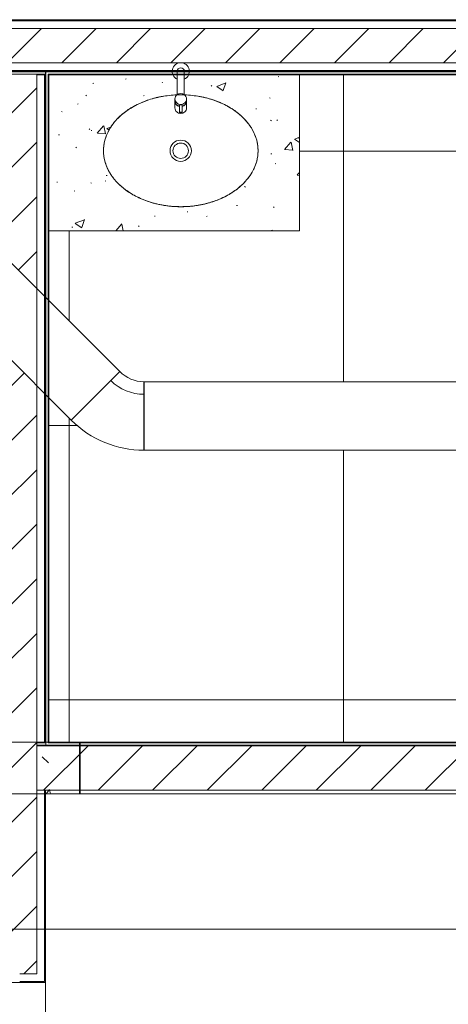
# Model space of a CAD drawing. Header units: metres. Extents: x 3 to 42.2, y -72.9 to -48.7.
# Tile 31 of 189: x 37.7 to 38.9, y -66.6 to -63.7. Entities that reach past the tile are written whole.
import ezdxf

# ---------------------------------------------------------------- set-up
doc = ezdxf.new("R2010")
doc.units = ezdxf.units.M
for name, color, linetype, lineweight in [('A-COLS', 7, 'Continuous', 18), ('A-FLOR', 7, 'Continuous', 18), ('A-FLOR-PATT', 7, 'Continuous', 18), ('A-WALL', 7, 'Continuous', 18), ('A-WALL-PATT', 7, 'Continuous', 18), ('DUTOS', 7, 'Continuous', 18), ('G-ANNO-SYMB', 7, 'Continuous', 9), ('I-WALL', 7, 'Continuous', 18), ('M-HVAC-DUCT', 7, 'Continuous', 18), ('P-SANR-FIXT', 7, 'Continuous', 18), ('Q-CASE', 7, 'Continuous', 18), ('S-BEAM', 7, 'Continuous', 18), ('S-COLS', 7, 'Continuous', 18)]:
    doc.layers.add(name, color=color, linetype=linetype, lineweight=lineweight)
pattern_1 = [(50, (21.555, -62.929), (0.546555, -0.047815), [0.05715, -0.62865]), (355, (21.555, -62.929), (-0.105728, 0.573166), [0.04572, -0.50292]), (100.451, (21.601, -62.933), (0.440828, 0.525349), [0.04857, -0.53427]), (46.184, (21.555, -62.776), (0.813237, -0.12613), [0.08573, -0.94298]), (96.636, (21.623, -62.787), (0.712212, 0.742287), [0.07286, -0.80141]), (351.184, (21.555, -62.776), (0.712217, 0.742274), [0.06858, -0.75438]), (21, (21.631, -62.814), (0.454846, -0.306795), [0.05715, -0.62865]), (326, (21.631, -62.814), (0.185405, 0.55256), [0.04572, -0.50292]), (71.451, (21.669, -62.84), (0.640251, 0.245763), [0.04857, -0.53427]), (37.5, (21.555, -62.929), (0.009261, 0.2536672), [0.02515, -0.47168, 0.02515, -0.48539, -0.50482]), (37.5, (21.555, -62.929), (0.009261, 0.2536672), [-1.007, 0.02515, -0.47968]), (7.5, (21.555, -62.929), (0.200456, 0.300546), [0.02515, -0.26594, 0.02515, -0.46025, -0.1924]), (7.5, (21.555, -62.929), (0.200456, 0.300546), [-0.77648, 0.02515, -0.16726]), (327.5, (21.385, -62.929), (0.4067682, -0.0171882), [0.02515, -0.16535, 0.02515, -0.56921, -0.78867]), (327.5, (21.385, -62.929), (0.4067682, -0.0171882), [-0.78486, 0.02515, -0.76352]), (317.5, (21.309, -62.929), (0.444383, 0.0762794), [0.02515, -0.2225, 0.02515, -0.36957, -0.56007]), (317.5, (21.309, -62.929), (0.444383, 0.0762794), [-0.64237, 0.02515, -0.53492])]
pattern_2 = [(45, (21.555, -62.929), (-0.0795495, 0.0795495), [])]
pattern_3 = [(45, (21.555, -62.929), (-0.0795495, 0.0795495), []), (135, (21.555, -62.929), (-0.0795495, -0.0795495), [])]

# ---------------------------------------------------------------- blocks, each defined once
blk = doc.blocks.new('Deca_Torneira  Link_1197_C_LNK_Mesa Bica Baixa - 1197_C_LNK_Cromado CR10-V70-1PAV')
at = {"layer": 'P-SANR-FIXT'}
for p, q in [((-0.0103, 0), (-0.0103, -0.0227)), ((-0.0103, 0), (-0.0103, -0.0227)), ((-0.0103, -0.0227), (-0.0103, -0.0683)), ((-0.0103, -0.0227), (-0.0103, -0.0683)), ((0.0103, -0.0227), (0.0103, 0)), ((0.0103, -0.0227), (0.0103, 0)), ((0.0103, -0.0683), (0.0103, -0.0227)), ((0.0103, -0.0683), (0.0103, -0.0227)), ((-0.017, -0.0805), (-0.017, -0.1069)), ((-0.017, -0.0805), (-0.017, -0.1069)), ((0.017, -0.1069), (0.017, -0.0805)), ((0.017, -0.1069), (0.017, -0.0805)), ((-0.0039, -0.099), (-0.0039, -0.1203)), ((-0.0039, -0.099), (-0.0039, -0.1203)), ((0.0039, -0.099), (0.0039, -0.1203)), ((0.0039, -0.1203), (0.0039, -0.099)), ((0.0039, -0.099), (0.0039, -0.1203)), ((0.0039, -0.1203), (0.0039, -0.099))]:
    blk.add_line(p, q, dxfattribs=at)
for centre, radius, start, end in [((0, 0), 0.025, 294.3934, 245.6066), ((0, 0), 0.025, 294.3934, 245.6066), ((0, 0), 0.0103, 0, 180), ((0, 0), 0.0103, 0, 180), ((-0.0011, -0.0813), 0.0159, 125.3319, 177.3319), ((-0.0011, -0.0813), 0.0159, 125.3319, 177.3319), ((-0.0006, -0.0802), 0.0164, 182.1269, 272.1907), ((-0.0006, -0.0802), 0.0164, 182.1269, 272.1907), ((0, -0.0833), 0.0182, 55.3766, 124.6234), ((0, -0.0833), 0.0182, 55.3766, 124.6234), ((0.0006, -0.0802), 0.0164, 267.8093, 357.8731), ((0.0006, -0.0802), 0.0164, 267.8093, 357.8731), ((0.0011, -0.0813), 0.0159, 2.6681, 54.6681), ((0.0011, -0.0813), 0.0159, 2.6681, 54.6681), ((-0.0008, -0.0861), 0.0162, 182.1358, 258.6643), ((-0.0008, -0.0861), 0.0162, 182.1358, 258.6643), ((-0.001, -0.0867), 0.016, 181.4317, 259.3684), ((-0.001, -0.0867), 0.016, 181.4317, 259.3684), ((-0.0008, -0.1065), 0.0162, 181.5617, 272.8763), ((-0.0008, -0.1065), 0.0162, 181.5617, 272.8763), ((-0.0027, -0.0996), 0.00138, 113.8092, 156.1908), ((-0.0027, -0.0996), 0.00138, 113.8092, 156.1908), ((-0.0001, -0.1124), 0.0145, 89.5697, 102.4946), ((-0.0001, -0.1124), 0.0145, 89.5697, 102.4946), ((0.0001, -0.1124), 0.0145, 77.5054, 90.4303), ((0.0001, -0.1124), 0.0145, 77.5054, 90.4303), ((0.0008, -0.1065), 0.0162, 267.1237, 358.4383), ((0.0008, -0.1065), 0.0162, 267.1237, 358.4383), ((0.0027, -0.0996), 0.00138, 23.8092, 66.1908), ((0.0027, -0.0996), 0.00138, 23.8092, 66.1908), ((0.0008, -0.0861), 0.0162, 281.3357, 357.8642), ((0.0008, -0.0861), 0.0162, 281.3357, 357.8642), ((0.001, -0.0867), 0.016, 280.6316, 358.5683), ((0.001, -0.0867), 0.016, 280.6316, 358.5683), ((-0.0029, -0.1205), 0.0011, 113.4708, 168.5292), ((-0.0029, -0.1205), 0.0011, 113.4708, 168.5292), ((-0.0027, -0.1199), 0.00128, 195.8533, 238.1467), ((-0.0027, -0.1199), 0.00128, 195.8533, 238.1467), ((-0.0003, -0.1151), 0.00669, 242.7222, 272.7549), ((-0.0003, -0.1151), 0.00669, 242.7222, 272.7549), ((0.0001, -0.1273), 0.0085, 90.5292, 113.4708), ((0.0001, -0.1273), 0.0085, 90.5292, 113.4708), ((-0.0001, -0.1273), 0.0085, 66.5292, 89.4708), ((-0.0001, -0.1273), 0.0085, 66.5292, 89.4708), ((0.0003, -0.1151), 0.00669, 267.2451, 297.2778), ((0.0003, -0.1151), 0.00669, 267.2451, 297.2778), ((0.0029, -0.1205), 0.0011, 11.4708, 66.5292), ((0.0029, -0.1205), 0.0011, 11.4708, 66.5292), ((0.0027, -0.1199), 0.00128, 301.8533, 344.1467), ((0.0027, -0.1199), 0.00128, 301.8533, 344.1467)]:
    blk.add_arc(centre, radius, start, end, dxfattribs=at)
blk = doc.blocks.new('Cuba Oval de Embutir - L_37_17_Branco Gelo GE17-V71-1PAV')
at = {"layer": 'P-SANR-FIXT'}
for radius in [0.031, 0.031, 0.0225, 0.0225]:
    blk.add_circle((0.0002, 0), radius, dxfattribs=at)
for points, knots in [([(0.2255, 0), (0.2254, 0.0058), (0.2246, 0.0172), (0.2209, 0.034), (0.2158, 0.0478), (0.2106, 0.0586), (0.2061, 0.0664), (0.201, 0.0741), (0.1953, 0.0817), (0.1891, 0.089), (0.1825, 0.096), (0.1753, 0.1027), (0.1676, 0.1093), (0.1595, 0.1155), (0.1509, 0.1214), (0.142, 0.1269), (0.1326, 0.1321), (0.1228, 0.137), (0.1128, 0.1414), (0.1024, 0.1455), (0.0917, 0.1492), (0.0808, 0.1525), (0.0697, 0.1553), (0.0584, 0.1577), (0.0469, 0.1597), (0.0352, 0.1613), (0.0236, 0.1624), (0.0119, 0.1631), (0, 0.1633), (-0.0119, 0.1631), (-0.0231, 0.1624), (-0.0338, 0.1615), (-0.0474, 0.1597), (-0.0608, 0.1573), (-0.0739, 0.1543), (-0.0868, 0.1508), (-0.1026, 0.1456), (-0.1204, 0.1383), (-0.1346, 0.1311), (-0.1454, 0.1248), (-0.1556, 0.1183), (-0.1678, 0.1094), (-0.1787, 0.0997), (-0.1867, 0.0916), (-0.1941, 0.0832), (-0.2025, 0.0722), (-0.2107, 0.0586), (-0.2173, 0.0443), (-0.222, 0.0298), (-0.2248, 0.0151), (-0.2254, 0.0051), (-0.2255, 0)], [0, 0, 0, 0, 0.033333, 0.066667, 0.1, 0.116667, 0.133333, 0.15, 0.166667, 0.183333, 0.2, 0.216667, 0.233333, 0.25, 0.266667, 0.283333, 0.3, 0.316667, 0.333333, 0.35, 0.366667, 0.383333, 0.4, 0.416667, 0.433333, 0.45, 0.466667, 0.483333, 0.5, 0.516667, 0.533333, 0.547917, 0.5625, 0.591667, 0.60625, 0.620833, 0.65, 0.679167, 0.708333, 0.722917, 0.7375, 0.766667, 0.795833, 0.810417, 0.825, 0.854167, 0.883333, 0.9125, 0.941667, 0.970833, 1, 1, 1, 1]), ([(0.2255, 0), (0.2254, 0.0058), (0.2246, 0.0172), (0.2209, 0.034), (0.2158, 0.0478), (0.2106, 0.0586), (0.2061, 0.0664), (0.201, 0.0741), (0.1953, 0.0817), (0.1891, 0.089), (0.1825, 0.096), (0.1753, 0.1027), (0.1676, 0.1093), (0.1595, 0.1155), (0.1509, 0.1214), (0.142, 0.1269), (0.1326, 0.1321), (0.1228, 0.137), (0.1128, 0.1414), (0.1024, 0.1455), (0.0917, 0.1492), (0.0808, 0.1525), (0.0697, 0.1553), (0.0584, 0.1577), (0.0469, 0.1597), (0.0352, 0.1613), (0.0236, 0.1624), (0.0119, 0.1631), (0, 0.1633), (-0.0119, 0.1631), (-0.0231, 0.1624), (-0.0338, 0.1615), (-0.0474, 0.1597), (-0.0608, 0.1573), (-0.0739, 0.1543), (-0.0868, 0.1508), (-0.1026, 0.1456), (-0.1204, 0.1383), (-0.1346, 0.1311), (-0.1454, 0.1248), (-0.1556, 0.1183), (-0.1678, 0.1094), (-0.1787, 0.0997), (-0.1867, 0.0916), (-0.1941, 0.0832), (-0.2025, 0.0722), (-0.2107, 0.0586), (-0.2173, 0.0443), (-0.222, 0.0298), (-0.2248, 0.0151), (-0.2254, 0.0051), (-0.2255, 0)], [0, 0, 0, 0, 0.033333, 0.066667, 0.1, 0.116667, 0.133333, 0.15, 0.166667, 0.183333, 0.2, 0.216667, 0.233333, 0.25, 0.266667, 0.283333, 0.3, 0.316667, 0.333333, 0.35, 0.366667, 0.383333, 0.4, 0.416667, 0.433333, 0.45, 0.466667, 0.483333, 0.5, 0.516667, 0.533333, 0.547917, 0.5625, 0.591667, 0.60625, 0.620833, 0.65, 0.679167, 0.708333, 0.722917, 0.7375, 0.766667, 0.795833, 0.810417, 0.825, 0.854167, 0.883333, 0.9125, 0.941667, 0.970833, 1, 1, 1, 1]), ([(-0.2255, 0), (-0.2254, -0.0058), (-0.2246, -0.0172), (-0.2209, -0.034), (-0.2158, -0.0478), (-0.2106, -0.0586), (-0.2061, -0.0664), (-0.201, -0.0741), (-0.1953, -0.0817), (-0.1891, -0.089), (-0.1825, -0.096), (-0.1753, -0.1027), (-0.1676, -0.1093), (-0.1595, -0.1155), (-0.1509, -0.1214), (-0.142, -0.1269), (-0.1326, -0.1321), (-0.1228, -0.137), (-0.1128, -0.1414), (-0.1024, -0.1455), (-0.0917, -0.1492), (-0.0808, -0.1525), (-0.0697, -0.1553), (-0.0593, -0.1575), (-0.0526, -0.1587), (-0.0497, -0.1592)], [0, 0, 0, 0, 0.0333333, 0.0666667, 0.1, 0.1166667, 0.1333333, 0.15, 0.1666667, 0.1833333, 0.2, 0.2166667, 0.2333333, 0.25, 0.2666667, 0.2833333, 0.3, 0.3166667, 0.3333333, 0.35, 0.3666667, 0.3833333, 0.4, 0.4166667, 0.4292437, 0.4292437, 0.4292437, 0.4292437]), ([(-0.2255, 0), (-0.2254, -0.0058), (-0.2246, -0.0172), (-0.2209, -0.034), (-0.2158, -0.0478), (-0.2106, -0.0586), (-0.2061, -0.0664), (-0.201, -0.0741), (-0.1953, -0.0817), (-0.1891, -0.089), (-0.1825, -0.096), (-0.1753, -0.1027), (-0.1676, -0.1093), (-0.1595, -0.1155), (-0.1509, -0.1214), (-0.142, -0.1269), (-0.1326, -0.1321), (-0.1228, -0.137), (-0.1128, -0.1414), (-0.1024, -0.1455), (-0.0917, -0.1492), (-0.0808, -0.1525), (-0.0697, -0.1553), (-0.0608, -0.1572), (-0.0556, -0.1582), (-0.0542, -0.1585)], [0, 0, 0, 0, 0.0333333, 0.0666667, 0.1, 0.1166667, 0.1333333, 0.15, 0.1666667, 0.1833333, 0.2, 0.2166667, 0.2333333, 0.25, 0.2666667, 0.2833333, 0.3, 0.3166667, 0.3333333, 0.35, 0.3666667, 0.3833333, 0.4, 0.4166667, 0.4227891, 0.4227891, 0.4227891, 0.4227891]), ([(0.0497, -0.1592), (0.0545, -0.1584), (0.0627, -0.1569), (0.0739, -0.1543), (0.0868, -0.1508), (0.1026, -0.1456), (0.1204, -0.1383), (0.1346, -0.1311), (0.1454, -0.1248), (0.1556, -0.1183), (0.1678, -0.1094), (0.1787, -0.0997), (0.1867, -0.0916), (0.1941, -0.0832), (0.2025, -0.0722), (0.2107, -0.0586), (0.2173, -0.0443), (0.222, -0.0298), (0.2248, -0.0151), (0.2254, -0.0051), (0.2255, 0)], [0.5707563, 0.5707563, 0.5707563, 0.5707563, 0.5916667, 0.60625, 0.6208333, 0.65, 0.6791667, 0.7083333, 0.7229167, 0.7375, 0.7666667, 0.7958333, 0.8104167, 0.825, 0.8541667, 0.8833333, 0.9125, 0.9416667, 0.9708333, 1, 1, 1, 1]), ([(0.0542, -0.1585), (0.0575, -0.1579), (0.0641, -0.1566), (0.0739, -0.1543), (0.0868, -0.1508), (0.1026, -0.1456), (0.1204, -0.1383), (0.1346, -0.1311), (0.1454, -0.1248), (0.1556, -0.1183), (0.1678, -0.1094), (0.1787, -0.0997), (0.1867, -0.0916), (0.1941, -0.0832), (0.2025, -0.0722), (0.2107, -0.0586), (0.2173, -0.0443), (0.222, -0.0298), (0.2248, -0.0151), (0.2254, -0.0051), (0.2255, 0)], [0.5772109, 0.5772109, 0.5772109, 0.5772109, 0.5916667, 0.60625, 0.6208333, 0.65, 0.6791667, 0.7083333, 0.7229167, 0.7375, 0.7666667, 0.7958333, 0.8104167, 0.825, 0.8541667, 0.8833333, 0.9125, 0.9416667, 0.9708333, 1, 1, 1, 1])]:
    blk.add_open_spline(points, degree=3, knots=knots, dxfattribs=at)
blk = doc.blocks.new('4 GRE - ESCOLA DE CINEMA E AUDIOVISUAL CINE REX R07_rvt-1-1PAV')
at = {"layer": 'A-FLOR-PATT', "true_color": 0xcbcbcb}
h = blk.add_hatch(dxfattribs=at)
h.set_pattern_fill('FP_25', color=9, style=0, pattern_type=2)
h.set_pattern_definition([(0, (38.616, -64.93), (0, 0.8), []), (90, (38.616, -64.93), (-0.8, 5e-17), [])])
h.paths.add_polyline_path([(37.7573, -65.8531), (40.0473, -65.8531), (40.0473, -63.9554), (39.8685, -63.9554), (39.8685, -63.9539), (39.867, -63.9539), (39.867, -63.9554), (39.86, -63.9554), (39.86, -63.9539), (39.8585, -63.9539), (39.8585, -63.9064), (38.4887, -63.9064), (38.4887, -64.3618), (37.7573, -64.3618), (37.7573, -64.5652), (37.9666, -64.7739), (37.985, -64.7881), (38.0091, -64.7981), (38.035, -64.8015), (39.6172, -64.8015), (39.6172, -65.0015), (38.035, -65.0015), (37.9765, -64.9957), (37.9202, -64.9786), (37.8683, -64.9509), (37.8229, -64.9136), (37.7573, -64.8481), (37.7573, -65.7587)])
h.paths.add_polyline_path([(39.9362, -65.4443), (39.9243, -65.443), (39.9131, -65.4391), (39.9029, -65.4327), (39.8944, -65.4244), (39.888, -65.4143), (39.884, -65.4031), (39.8814, -65.3885), (39.6906, -65.4291), (39.6662, -65.4328), (39.6018, -65.4345), (39.5379, -65.4255), (39.4764, -65.4061), (39.4613, -65.3971), (39.448, -65.3855), (39.4366, -65.3718), (39.4303, -65.3656), (39.4125, -65.3361), (39.4025, -65.3032), (39.3988, -65.2752), (39.3974, -65.2469), (39.4002, -65.2085), (39.4025, -65.1907), (39.4125, -65.1578), (39.4303, -65.1283), (39.4595, -65.0993), (39.4764, -65.0889), (39.4892, -65.0848), (39.5236, -65.0728), (39.5646, -65.065), (39.5723, -65.0646), (39.6018, -65.0605), (39.6662, -65.0622), (39.6846, -65.0645), (39.6926, -65.065), (39.8404, -65.0976), (39.8815, -65.1065), (39.8848, -65.0886), (39.8903, -65.0759), (39.8991, -65.0648), (39.9099, -65.0567), (39.9227, -65.0515), (39.9364, -65.0498), (40.0026, -65.0498), (40.0116, -65.051), (40.02, -65.0544), (40.0272, -65.0599), (40.0327, -65.0671), (40.0362, -65.0755), (40.0373, -65.0845), (40.0373, -65.4095), (40.0362, -65.4185), (40.0327, -65.4269), (40.0272, -65.4341), (40.02, -65.4396), (40.0116, -65.4431), (40.0026, -65.4443), (39.9928, -65.4443)])
h.paths.add_polyline_path([(38.3491, -64.1927), (38.3494, -64.1923), (38.3493, -64.1923)])
h.paths.add_polyline_path([(38.363, -64.1611), (38.3632, -64.1607), (38.3631, -64.1607)])
h.paths.add_polyline_path([(39.8685, -63.9469), (39.8685, -63.9454), (39.867, -63.9469)])
h.paths.add_polyline_path([(39.8585, -63.9064), (39.86, -63.9064), (39.86, -63.9049)])
h.paths.add_polyline_path([(39.8685, -63.9064), (39.867, -63.9049), (39.867, -63.9064)])
at = {"layer": 'A-WALL-PATT', "true_color": 0xeaeaea}
h = blk.add_hatch(dxfattribs=at)
h.set_pattern_fill('FP_21', color=254, style=0, pattern_type=2)
h.set_pattern_definition([(0, (21.555, -62.929), (0.381, 0.381), [0.1905, -0.5715]), (45, (21.65, -62.929), (-1.90495, 1.90495), []), (90, (21.65, -63.024), (-0.381, 0.381), [0.1905, -0.5715])])
h.paths.add_polyline_path([(39.8685, -63.7464), (39.8685, -63.7454), (36.1888, -63.7449), (36.1888, -63.7414), (36.1873, -63.7414), (36.1873, -63.7464), (39.6846, -63.7464)])
h.paths.add_polyline_path([(35.2873, -63.7464), (35.2873, -63.7414), (35.2858, -63.7414), (35.2858, -63.7449), (35.1671, -63.7449), (35.1671, -63.7464), (35.2154, -63.7464)])
at = {"layer": 'A-WALL-PATT', "true_color": 0xd4d4d4}
h = blk.add_hatch(dxfattribs=at)
h.set_pattern_fill('FP_1', color=254, style=0, pattern_type=2)
h.set_pattern_definition(pattern_1)
h.paths.add_polyline_path([(36.1898, -63.8214), (36.1898, -63.7489), (39.8685, -63.7489), (39.8685, -63.7464), (36.1873, -63.7464), (36.1873, -63.8214)])
h.paths.add_polyline_path([(35.2848, -63.8214), (35.2873, -63.8214), (35.2873, -63.7464), (35.1671, -63.7464), (35.1671, -63.7489), (35.2848, -63.7489)])
h = blk.add_hatch(dxfattribs=at)
h.set_pattern_fill('FP_2', color=254, style=0, pattern_type=2)
h.set_pattern_definition(pattern_2)
h.paths.add_polyline_path([(39.6846, -63.8714), (39.8685, -63.8714), (39.8685, -63.7714), (36.2123, -63.7714), (36.2123, -63.8714), (39.0682, -63.8714)])
h.paths.add_polyline_path([(35.2154, -63.8714), (35.2623, -63.8714), (35.2623, -63.7714), (35.1421, -63.7714), (35.1421, -63.8714), (35.1671, -63.8714)])
h = blk.add_hatch(dxfattribs=at)
h.set_pattern_fill('FP_1', color=254, style=0, pattern_type=2)
h.set_pattern_definition(pattern_1)
h.paths.add_polyline_path([(39.8685, -63.8964), (39.8685, -63.8939), (38.1671, -63.8939), (38.1672, -63.8964), (39.6846, -63.8964)])
h.paths.add_polyline_path([(37.6812, -63.8964), (38.1176, -63.8959), (38.1175, -63.8939), (37.5958, -63.8939), (37.5958, -63.8964), (37.5973, -63.8964)])
h.paths.add_polyline_path([(37.527, -63.8964), (37.5873, -63.8964), (37.5873, -63.8939), (36.1898, -63.8939), (36.1898, -63.8214), (36.1873, -63.8214), (36.1873, -63.8964), (37.2188, -63.8964)])
h.paths.add_polyline_path([(35.2873, -63.8964), (35.2873, -63.8214), (35.2848, -63.8214), (35.2848, -63.8939), (35.1671, -63.8939), (35.1671, -63.8964), (35.2154, -63.8964)])
at = {"layer": 'A-WALL-PATT', "true_color": 0xaaaaaa}
h = blk.add_hatch(dxfattribs=at)
h.set_pattern_fill('FP_24', color=253, style=0, pattern_type=2)
h.set_pattern_definition(pattern_3)
h.paths.add_polyline_path([(39.6846, -63.8979), (39.8685, -63.8979), (39.8685, -63.8964), (38.1671, -63.8964), (38.1672, -63.8979), (39.0682, -63.8979)])
h.paths.add_polyline_path([(37.7473, -63.8979), (37.7473, -63.8964), (37.5998, -63.8964), (37.5998, -63.8979), (37.6812, -63.8979)])
h.paths.add_polyline_path([(37.7488, -63.8979), (38.1175, -63.8977), (38.1175, -63.8964), (37.7488, -63.8964)])
at = {"layer": 'A-WALL-PATT', "true_color": 0xd4d4d4}
h = blk.add_hatch(dxfattribs=at)
h.set_pattern_fill('FP_2', color=254, style=0, pattern_type=2)
h.set_pattern_definition(pattern_2)
h.paths.add_polyline_path([(37.6812, -68.2178), (37.7223, -68.2178), (37.7223, -68.1928), (37.6223, -68.1928), (37.6223, -68.2178)])
h.paths.add_polyline_path([(37.6223, -68.1913), (37.7223, -68.1913), (37.7223, -67.678), (37.6223, -67.678), (37.6223, -68.1843)])
h.paths.add_polyline_path([(37.6723, -66.528), (37.7223, -66.528), (37.7223, -64.8131), (37.6223, -64.7131), (37.6223, -66.528)])
h.paths.add_polyline_path([(37.7223, -64.5302), (37.7223, -63.9049), (37.6223, -63.9049), (37.6223, -64.4302), (37.6508, -64.4587)])
h = blk.add_hatch(dxfattribs=at)
h.set_pattern_fill('FP_1', color=254, style=0, pattern_type=2)
h.set_pattern_definition(pattern_1)
h.paths.add_polyline_path([(37.7448, -68.1928), (37.7473, -68.1928), (37.7473, -67.653), (37.6723, -67.653), (37.6723, -67.6555), (37.7448, -67.6555), (37.7448, -68.1913)])
h.paths.add_polyline_path([(37.7473, -66.553), (37.7473, -65.9931), (37.7448, -65.9931), (37.7448, -66.5505), (37.6723, -66.5505), (37.6723, -66.553)])
h.paths.add_polyline_path([(37.7473, -65.8531), (37.7473, -64.8381), (37.7448, -64.8356), (37.7448, -65.8531)])
h.paths.add_polyline_path([(37.7473, -64.5552), (37.7473, -63.9064), (37.7448, -63.9064), (37.7457, -64.5536)])
at = {"layer": 'A-WALL-PATT', "true_color": 0xaaaaaa}
h = blk.add_hatch(dxfattribs=at)
h.set_pattern_fill('FP_24', color=253, style=0, pattern_type=2)
h.set_pattern_definition(pattern_3)
h.paths.add_polyline_path([(39.8585, -63.9064), (39.86, -63.9049), (38.1656, -63.9055), (38.1656, -63.9064), (39.6846, -63.9064)])
h.paths.add_polyline_path([(39.8685, -63.9064), (39.8685, -63.9049), (39.867, -63.9049)])
h.paths.add_polyline_path([(37.7448, -63.9064), (37.7473, -63.9064), (37.7473, -63.9049), (37.7223, -63.9049), (37.7223, -63.9064)])
h.paths.add_polyline_path([(38.1196, -63.9064), (38.1189, -63.9049), (37.7558, -63.9049), (37.7573, -63.9064), (38.119, -63.9064)])
h = blk.add_hatch(dxfattribs=at)
h.set_pattern_fill('FP_24', color=253, style=0, pattern_type=2)
h.set_pattern_definition(pattern_3)
h.paths.add_polyline_path([(37.7488, -65.8616), (37.7488, -65.8546), (37.7473, -65.8546), (37.7473, -65.8616)])
h.paths.add_polyline_path([(37.7488, -65.8531), (37.7481, -64.8389), (37.7473, -64.8381), (37.7473, -65.8531)])
h.paths.add_polyline_path([(37.7488, -64.5567), (37.7488, -63.9064), (37.7473, -63.9064), (37.7473, -64.5552), (37.7483, -64.5562)])
h.paths.add_polyline_path([(37.7473, -63.9049), (37.7488, -63.9049), (37.7488, -63.8979), (37.7473, -63.8979)])
h = blk.add_hatch(dxfattribs=at)
h.set_pattern_fill('FP_24', color=253, style=0, pattern_type=2)
h.set_pattern_definition(pattern_3)
h.paths.add_polyline_path([(37.7558, -65.8531), (37.7573, -65.8531), (37.7573, -64.8481), (37.7558, -64.8466), (37.7558, -65.7587)])
h.paths.add_polyline_path([(37.7573, -64.5652), (37.7573, -63.9064), (37.7558, -63.9064), (37.7558, -64.5637)])
at = {"layer": 'A-WALL-PATT', "true_color": 0xd4d4d4}
h = blk.add_hatch(dxfattribs=at)
h.set_pattern_fill('FP_2', color=254, style=0, pattern_type=2)
h.set_pattern_definition(pattern_2)
h.paths.add_polyline_path([(39.9928, -65.9931), (40.0558, -65.9931), (40.0558, -65.8631), (37.7223, -65.8631), (37.7223, -65.9931), (39.6846, -65.9931)])
h.paths.add_polyline_path([(40.0573, -65.9931), (40.0823, -65.9931), (40.0823, -65.8631), (40.0573, -65.8631), (40.0573, -65.9518)])
at = {"layer": 'A-WALL-PATT', "true_color": 0xaaaaaa}
h = blk.add_hatch(dxfattribs=at)
h.set_pattern_fill('FP_24', color=253, style=0, pattern_type=2)
h.set_pattern_definition(pattern_3)
h.paths.add_polyline_path([(37.7558, -65.8546), (40.0473, -65.8546), (40.0473, -65.8531), (37.7573, -65.8531)])
h.paths.add_polyline_path([(37.7473, -65.8546), (37.7473, -65.8531), (37.7448, -65.8531), (37.7448, -65.8546)])
h = blk.add_hatch(dxfattribs=at)
h.set_pattern_fill('FP_24', color=253, style=0, pattern_type=2)
h.set_pattern_definition(pattern_3)
h.paths.add_polyline_path([(39.9928, -65.8631), (40.0473, -65.8631), (40.0473, -65.8616), (37.7488, -65.8616), (37.7488, -65.8631), (39.6846, -65.8631)])
at = {"layer": 'Q-CASE', "true_color": 0xd4d4d4}
h = blk.add_hatch(dxfattribs=at)
h.set_pattern_fill('FP_4', color=254, style=0, pattern_type=2)
h.set_pattern_definition([(50, (21.555, -62.929), (0.273274, -0.0239114), [0.02857, -0.31432]), (355, (21.555, -62.929), (-0.0528634, 0.286588), [0.02286, -0.25146]), (100.451, (21.578, -62.931), (0.220418, 0.2626804), [0.02429, -0.26714]), (46.184, (21.555, -62.853), (0.4066185, -0.0630575), [0.04286, -0.47149]), (96.636, (21.589, -62.858), (0.3561065, 0.371139), [0.03643, -0.4007]), (351.184, (21.555, -62.853), (0.356108, 0.371137), [0.03429, -0.37719]), (21, (21.593, -62.872), (0.2274184, -0.1533992), [0.02858, -0.31433]), (326, (21.593, -62.872), (0.092705, 0.276284), [0.02286, -0.25146]), (71.451, (21.612, -62.884), (0.3201318, 0.1228847), [0.02429, -0.26714]), (37.5, (21.555, -62.929), (0.0046375, 0.12683267), [0.00251, -0.2459, 0.00251, -0.25276, -0.25241]), (37.5, (21.555, -62.929), (0.0046375, 0.12683267), [-0.50368, 0.00251, -0.2499]), (7.5, (21.555, -62.929), (0.1002335, 0.1502687), [0.00251, -0.14303, 0.00251, -0.24018, -0.0962]), (7.5, (21.555, -62.929), (0.1002335, 0.1502687), [-0.38824, 0.00251, -0.09369]), (327.5, (21.47, -62.929), (0.2033841, -0.0085941), [0.00251, -0.09274, 0.00251, -0.29467, -0.39433]), (327.5, (21.47, -62.929), (0.2033841, -0.0085941), [-0.39243, 0.00251, -0.39182]), (317.5, (21.432, -62.929), (0.2221916, 0.0381397), [0.00251, -0.12131, 0.00251, -0.19484, -0.28003]), (317.5, (21.432, -62.929), (0.2221916, 0.0381397), [-0.32118, 0.00251, -0.27752])])
h.paths.add_polyline_path([(37.7573, -63.9064), (37.7558, -63.9062), (37.7561, -63.9064)])
h.paths.add_polyline_path([(38.2571, -64.3618), (38.4887, -64.3618), (38.4887, -63.9064), (38.1651, -63.9064), (38.1626, -63.9111), (38.1581, -63.9158), (38.1527, -63.9192), (38.1527, -63.9648), (38.1547, -63.9657), (38.1672, -63.9659), (38.2137, -63.9734), (38.2573, -63.9879), (38.2954, -64.0086), (38.3265, -64.0344), (38.3494, -64.0638), (38.3632, -64.0954), (38.3678, -64.1281), (38.3629, -64.162), (38.3483, -64.1945), (38.3247, -64.224), (38.2932, -64.2494), (38.2551, -64.2694), (38.212, -64.2833), (38.1659, -64.2904), (38.1175, -64.2902), (38.071, -64.2828), (38.0274, -64.2683), (37.9892, -64.2476), (37.9581, -64.2218), (37.9353, -64.1923), (37.9215, -64.1607), (37.9169, -64.1281), (37.9218, -64.0941), (37.9364, -64.0617), (37.9599, -64.0321), (37.9915, -64.0068), (38.0296, -63.9867), (38.0727, -63.9728), (38.1193, -63.9657), (38.1309, -63.9657), (38.132, -63.9648), (38.132, -63.9192), (38.1265, -63.9158), (38.1221, -63.9111), (38.119, -63.9064), (37.7573, -63.9064), (37.7573, -64.3618), (38.2134, -64.3618)])
h.paths.add_polyline_path([(37.7473, -63.9064), (37.7488, -63.9064), (37.7488, -63.9049), (37.7473, -63.9049)])
h.paths.add_polyline_path([(37.7484, -63.8979), (37.7488, -63.8971), (37.7488, -63.8964), (37.7473, -63.8964), (37.7473, -63.8979)])
at = {"layer": 'S-COLS', "true_color": 0xaaaaaa}
h = blk.add_hatch(dxfattribs=at)
h.set_pattern_fill('FP_1', color=253, style=0, pattern_type=2)
h.set_pattern_definition(pattern_1)
h.paths.add_polyline_path([(37.5973, -66.0031), (37.8473, -66.0031), (37.8473, -65.8531), (37.5973, -65.8531), (37.5973, -65.9518)])
at = {"layer": 'A-FLOR', "color": 253, "true_color": 0xaaaaaa}
blk.add_line((37.7473, -67.653), (37.7473, -66.553), dxfattribs=at)
at = {"layer": 'A-WALL', "color": 253, "true_color": 0xaaaaaa}
for p, q in [((39.8685, -63.7464), (36.1873, -63.7464)), ((36.1873, -63.7464), (39.8685, -63.7464)), ((39.8685, -63.7489), (36.1898, -63.7489)), ((39.8685, -63.7714), (36.2123, -63.7714)), ((37.5958, -63.8714), (39.8685, -63.8714)), ((37.5958, -63.8939), (39.8685, -63.8939)), ((37.5973, -63.8964), (39.8685, -63.8964)), ((37.7473, -63.8964), (37.6223, -63.8964)), ((37.7473, -63.8979), (37.6223, -63.8979)), ((37.6223, -63.9049), (37.7223, -63.9049)), ((37.6223, -63.9049), (37.7223, -63.9049)), ((37.7473, -63.9049), (37.7223, -63.9049)), ((37.7223, -63.9064), (37.7223, -63.9049)), ((37.7223, -63.9064), (37.7448, -63.9064)), ((37.7448, -63.9064), (37.7223, -63.9064)), ((37.7223, -63.9149), (37.7223, -63.9064)), ((37.7448, -63.9064), (37.7473, -63.9064)), ((37.7473, -63.9064), (37.7448, -63.9064)), ((37.7448, -63.9149), (37.7448, -63.9064)), ((37.7488, -63.8964), (37.7473, -63.8964)), ((37.7473, -63.8979), (37.7473, -63.8964)), ((37.7488, -63.8979), (37.7473, -63.8979)), ((37.7473, -63.9049), (37.7473, -63.8979)), ((37.7473, -63.9064), (37.7473, -63.9049)), ((37.7473, -63.9149), (37.7473, -63.9064)), ((37.7473, -63.9064), (37.7473, -63.9149)), ((39.8685, -63.8964), (37.7488, -63.8964)), ((37.7488, -63.8979), (37.7488, -63.8964)), ((39.8685, -63.8979), (37.7488, -63.8979)), ((37.7488, -63.9049), (37.7488, -63.8979)), ((37.7488, -63.9064), (37.7488, -63.9049)), ((37.7488, -63.9064), (37.7488, -65.8531)), ((39.86, -63.9049), (37.7558, -63.9049)), ((37.7558, -63.9064), (37.7558, -63.9049)), ((37.7558, -63.9064), (37.7558, -65.8531)), ((37.7573, -63.9064), (39.8585, -63.9064)), ((37.7573, -65.8531), (37.7573, -63.9064)), ((37.7223, -65.8446), (37.7223, -63.9149)), ((37.7448, -65.8446), (37.7448, -63.9149)), ((37.7473, -65.8446), (37.7473, -63.9149)), ((37.7473, -63.9149), (37.7473, -65.8446)), ((37.7223, -65.8546), (37.7223, -65.8446)), ((37.7448, -65.8546), (37.7223, -65.8546)), ((37.7223, -65.8616), (37.7223, -65.8546)), ((37.7223, -65.8616), (37.7223, -65.8546)), ((37.7473, -65.8616), (37.7223, -65.8616)), ((37.7223, -65.8631), (37.7223, -65.8616)), ((37.7223, -65.9931), (37.7223, -65.8631)), ((37.7448, -65.8631), (37.7223, -65.8631)), ((37.7223, -65.8631), (37.7223, -65.9931)), ((37.7448, -65.8531), (37.7448, -65.8446)), ((37.7473, -65.8531), (37.7448, -65.8531)), ((37.7448, -65.8546), (37.7448, -65.8531)), ((37.7448, -65.8546), (37.7448, -65.8531)), ((37.7473, -65.8546), (37.7448, -65.8546)), ((37.7473, -65.8631), (37.7448, -65.8631)), ((37.7473, -65.8531), (37.7473, -65.8446)), ((37.7473, -65.8446), (37.7473, -65.8531)), ((37.7473, -65.8616), (37.7488, -65.8616)), ((37.7473, -65.8616), (37.7473, -65.8631)), ((37.7473, -65.8631), (40.0473, -65.8631)), ((37.7473, -65.8631), (37.7488, -65.8631)), ((37.7488, -65.8546), (37.7488, -65.8531)), ((37.7488, -65.8616), (37.7488, -65.8546)), ((37.7488, -65.8616), (40.0473, -65.8616)), ((37.7488, -65.8631), (37.7488, -65.8616)), ((37.7558, -65.8546), (37.7558, -65.8531)), ((37.7558, -65.8546), (40.0473, -65.8546)), ((40.0473, -65.8531), (37.7573, -65.8531)), ((37.7448, -65.9931), (37.7223, -65.9931)), ((37.7223, -66.528), (37.7223, -65.9931)), ((37.7223, -65.9931), (37.7448, -65.9931)), ((37.7473, -65.9931), (37.7448, -65.9931)), ((37.7448, -66.5505), (37.7448, -65.9931)), ((37.7448, -65.9931), (37.7473, -65.9931)), ((37.7473, -66.553), (37.7473, -65.9931)), ((37.6373, -66.553), (37.7473, -66.553)), ((37.6723, -66.528), (37.7223, -66.528)), ((37.6723, -66.5505), (37.7448, -66.5505))]:
    blk.add_line(p, q, dxfattribs=at)
at = {"layer": 'I-WALL', "color": 253, "true_color": 0xaaaaaa}
for p, q in [((40.0473, -65.8631), (37.7473, -65.8631)), ((37.7473, -65.9931), (40.0558, -65.9931))]:
    blk.add_line(p, q, dxfattribs=at)
at = {"layer": 'Q-CASE', "color": 253, "true_color": 0xaaaaaa}
for p, q in [((38.4887, -64.3618), (38.4887, -63.9064)), ((37.7573, -64.3618), (38.4887, -64.3618))]:
    blk.add_line(p, q, dxfattribs=at)
for points, knots in [([(37.9169, -64.1281), (37.9169, -64.1076), (37.925, -64.0768), (37.9519, -64.0391), (37.9797, -64.0139), (38.0141, -63.9928), (38.0537, -63.977), (38.0971, -63.9672), (38.1423, -63.9639), (38.1876, -63.9672), (38.2309, -63.977), (38.2706, -63.9928), (38.305, -64.0139), (38.3327, -64.0391), (38.3597, -64.0768), (38.3678, -64.1076), (38.3678, -64.1281)], [-3.141593, -3.141593, -3.141593, -3.141593, -2.748894, -2.552544, -2.356194, -2.159845, -1.963495, -1.767146, -1.570796, -1.374447, -1.178097, -0.981748, -0.785398, -0.589049, -0.392699, 0, 0, 0, 0]), ([(38.3678, -64.1281), (38.3678, -64.1486), (38.3597, -64.1794), (38.3327, -64.217), (38.305, -64.2423), (38.2706, -64.2633), (38.2309, -64.2791), (38.1876, -64.2889), (38.1423, -64.2923), (38.0971, -64.2889), (38.0537, -64.2791), (38.0141, -64.2633), (37.9797, -64.2423), (37.9519, -64.217), (37.925, -64.1794), (37.9169, -64.1486), (37.9169, -64.1281)], [0, 0, 0, 0, 0.392699, 0.589049, 0.785398, 0.981748, 1.178097, 1.374447, 1.570796, 1.767146, 1.963495, 2.159845, 2.356194, 2.552544, 2.748894, 3.141593, 3.141593, 3.141593, 3.141593])]:
    blk.add_open_spline(points, degree=3, knots=knots, dxfattribs=at)
at = {"layer": 'S-COLS', "color": 253, "true_color": 0xaaaaaa}
for p, q in [((37.8473, -65.8531), (37.5973, -65.8531)), ((37.8473, -66.0031), (37.8473, -65.8531)), ((37.5973, -66.0031), (37.8473, -66.0031))]:
    blk.add_line(p, q, dxfattribs=at)
at = {"layer": 'P-SANR-FIXT', "lineweight": 18}
blk.add_blockref('Deca_Torneira  Link_1197_C_LNK_Mesa Bica Baixa - 1197_C_LNK_Cromado CR10-V70-1PAV', (38.1423, -63.8964), dxfattribs=at)
at = {"layer": 'P-SANR-FIXT', "lineweight": 18, "rotation": 180}
blk.add_blockref('Cuba Oval de Embutir - L_37_17_Branco Gelo GE17-V71-1PAV', (38.1423, -64.1281), dxfattribs=at)
blk = doc.blocks.new('Family - P38-299416-1PAV')
at = {"layer": 'S-COLS', "color": 253, "true_color": 0xaaaaaa}
for p, q in [((0.125, 0.075), (-0.125, 0.075)), ((-0.125, 0.075), (-0.125, -0.075)), ((0.125, -0.075), (0.125, 0.075)), ((-0.125, -0.075), (0.125, -0.075))]:
    blk.add_line(p, q, dxfattribs=at)
blk = doc.blocks.new('Family - P38-301556-1PAV')
at = {"layer": 'S-COLS', "color": 253, "true_color": 0xaaaaaa}
for p, q in [((0.125, 0.075), (-0.125, 0.075)), ((-0.125, 0.075), (-0.125, -0.075)), ((0.125, -0.075), (0.125, 0.075)), ((-0.125, -0.075), (0.125, -0.075))]:
    blk.add_line(p, q, dxfattribs=at)
blk = doc.blocks.new('Family - V275-299976-1PAV')
at = {"layer": 'S-BEAM', "color": 253, "true_color": 0xaaaaaa}
blk.add_line((1.0337, -0.075), (-1.035, -0.075), dxfattribs=at)
blk = doc.blocks.new('ESTRUTURAL CINE REX _011_IFC-1-1PAV')
at = {"layer": 'A-COLS', "color": 253, "lineweight": 18, "true_color": 0xaaaaaa}
blk.add_blockref('Family - P38-301556-1PAV', (37.7236, -65.9281), dxfattribs=at)
at = {"layer": 'S-BEAM', "color": 253, "lineweight": 18, "true_color": 0xaaaaaa}
blk.add_blockref('Family - V275-299976-1PAV', (38.8836, -65.9281), dxfattribs=at)
at = {"layer": 'S-COLS', "color": 253, "lineweight": 18, "true_color": 0xaaaaaa}
blk.add_blockref('Family - P38-299416-1PAV', (37.7236, -65.9281), dxfattribs=at)
blk = doc.blocks.new('BTS vanes - 1 Splitter Vanes-906578-1PAV')
at = {"layer": 'M-HVAC-DUCT', "color": 6, "true_color": 0xff00ff}
for p, q in [((-0.0121, 0.1293), (0.1293, -0.0121)), ((-0.0121, 0.1293), (0.0139, 0.1032)), ((-0.0828, -0.1), (-0.0828, 0.1)), ((-0.0828, 0.0632), (-0.0828, 0.1))]:
    blk.add_line(p, q, dxfattribs=at)
for radius in [0.1, 0.1, 0.1368, 0.3]:
    blk.add_arc((-0.0828, 0.2), radius, 270, 315, dxfattribs=at)

msp = doc.modelspace()

# ---------------------------------------------------------------- linework, layer by layer
at = {"layer": 'DUTOS', "color": 6, "true_color": 0xff00ff}
for p, q in [((37.3354, -64.1433), (37.9643, -64.7722)), ((37.194, -64.2847), (37.8229, -64.9136)), ((37.9643, -64.7722), (37.8229, -64.9136)), ((38.035, -65.0015), (38.035, -64.8015)), ((39.5922, -64.8015), (38.035, -64.8015)), ((39.5922, -65.0015), (38.035, -65.0015))]:
    msp.add_line(p, q, dxfattribs=at)
at = {"layer": 'G-ANNO-SYMB'}
msp.add_line((4.1178, -66.3976), (40.6306, -66.3976), dxfattribs=at)

# ---------------------------------------------------------------- block references
at = {"lineweight": 5}
for name in ['4 GRE - ESCOLA DE CINEMA E AUDIOVISUAL CINE REX R07_rvt-1-1PAV', 'ESTRUTURAL CINE REX _011_IFC-1-1PAV']:
    msp.add_blockref(name, (0, 0), dxfattribs=at)
at = {"layer": 'M-HVAC-DUCT', "color": 6, "true_color": 0xff00ff, "rotation": 314.9999999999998}
msp.add_blockref('BTS vanes - 1 Splitter Vanes-906578-1PAV', (37.9522, -64.9015), dxfattribs=at)

doc.saveas('drawing.dxf')
